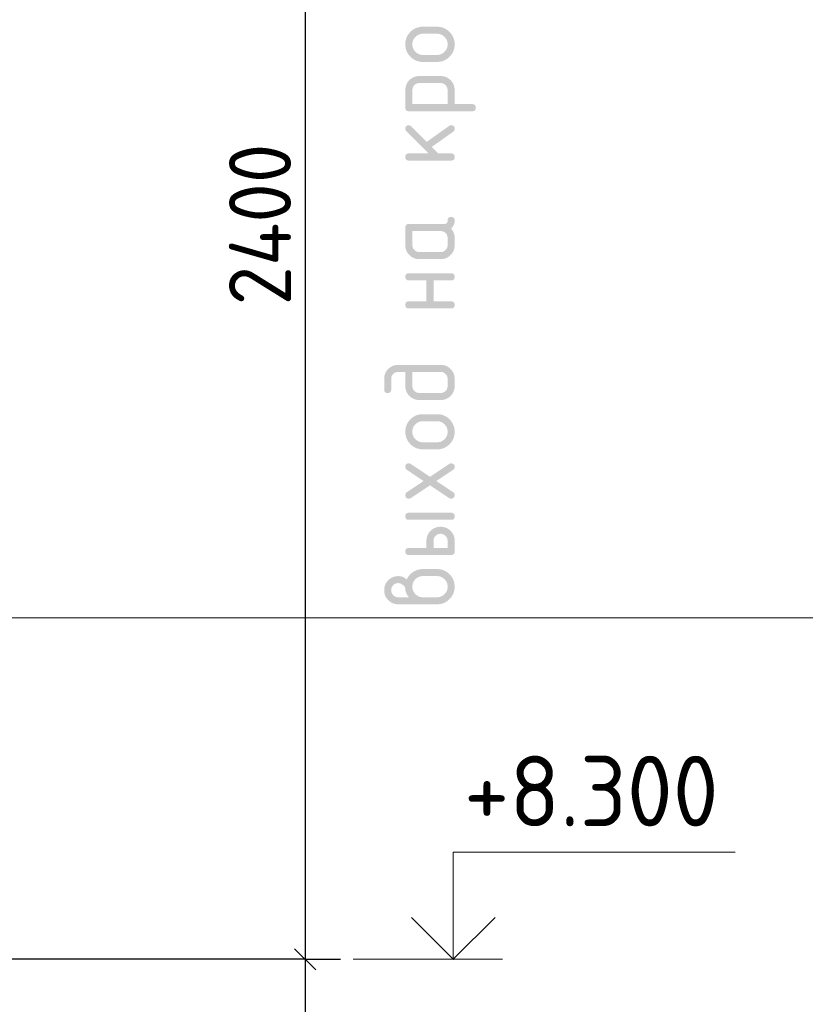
# Model space of a CAD drawing. Header units: millimetres. Extents: x 0 to 50400, y -12 to 35652.
# Tile 7 of 21: x 10174 to 13518, y 21953 to 26144. Entities that reach past the tile are written whole.
import ezdxf

# ---------------------------------------------------------------- set-up
doc = ezdxf.new("R2010")
doc.units = ezdxf.units.MM
doc.layers.add('Standard', color=7, linetype='Continuous', lineweight=25)
doc.layers.add('Заголовок чертежа', color=7, linetype='Continuous', lineweight=25)
doc.styles.add('ISOCPEUR', font='txt')

msp = doc.modelspace()

# ---------------------------------------------------------------- hatches: boundary and pattern name
at = {"layer": 'Заголовок чертежа', "linetype": 'Continuous', "lineweight": 25, "transparency": 33554687}
h = msp.add_hatch(color=7, dxfattribs=at)
h.paths.add_polyline_path([(11950.6, 25964.4), (11890.7, 25964.4), (11886.8, 25964.4), (11883, 25964.7), (11879.3, 25965.1), (11875.7, 25965.8), (11872.1, 25966.4), (11868.6, 25967.5), (11865.2, 25968.5), (11861.9, 25969.9), (11858.5, 25971.2), (11855.4, 25972.9), (11852.2, 25974.6), (11849.2, 25976.7), (11846.1, 25978.7), (11843.3, 25981.1), (11840.4, 25983.5), (11837.6, 25986.3), (11834.9, 25989), (11832.5, 25991.9), (11830.1, 25994.8), (11828.1, 25997.8), (11826, 26000.8), (11824.3, 26004), (11822.6, 26007.2), (11821.2, 26010.5), (11819.8, 26013.8), (11818.8, 26017.2), (11817.8, 26020.7), (11817.1, 26024.3), (11816.4, 26027.9), (11816.1, 26031.6), (11815.7, 26035.4), (11815.7, 26039.2), (11815.7, 26043.2), (11816.1, 26047), (11816.4, 26050.8), (11817.1, 26054.4), (11817.8, 26058), (11818.8, 26061.5), (11819.8, 26065), (11821.2, 26068.3), (11822.5, 26071.6), (11824.2, 26074.8), (11825.9, 26078), (11827.9, 26081), (11830, 26084), (11832.3, 26086.9), (11834.7, 26089.7), (11837.4, 26092.4), (11840.1, 26095.1), (11843, 26097.5), (11845.9, 26099.9), (11848.9, 26101.9), (11851.9, 26103.9), (11855.1, 26105.6), (11858.2, 26107.3), (11861.6, 26108.7), (11864.9, 26110), (11868.4, 26111.1), (11871.9, 26112.1), (11875.5, 26112.8), (11879.1, 26113.4), (11882.9, 26113.8), (11886.7, 26114.1), (11890.7, 26114.1), (11950.6, 26114.1), (11954.5, 26114.1), (11958.3, 26113.8), (11962, 26113.4), (11965.6, 26112.7), (11969.2, 26112), (11972.7, 26111), (11976.1, 26110), (11979.4, 26108.6), (11982.8, 26107.3), (11985.9, 26105.6), (11989.1, 26103.8), (11992.1, 26101.8), (11995.1, 26099.7), (11998, 26097.3), (12000.9, 26095), (12003.6, 26092.2), (12006.4, 26089.5), (12008.8, 26086.6), (12011.2, 26083.7), (12013.2, 26080.7), (12015.3, 26077.7), (12017, 26074.5), (12018.7, 26071.3), (12020.1, 26068), (12021.5, 26064.7), (12022.5, 26061.3), (12023.5, 26057.8), (12024.2, 26054.2), (12024.9, 26050.6), (12025.2, 26046.9), (12025.6, 26043.1), (12025.6, 26039.2), (12025.6, 26035.4), (12025.2, 26031.6), (12024.9, 26027.9), (12024.2, 26024.3), (12023.5, 26020.7), (12022.5, 26017.2), (12021.5, 26013.8), (12020.1, 26010.5), (12018.7, 26007.2), (12017, 26004), (12015.3, 26000.8), (12013.2, 25997.8), (12011.2, 25994.8), (12008.8, 25991.9), (12006.4, 25989), (12003.6, 25986.3), (12000.9, 25983.5), (11998, 25981.1), (11995.1, 25978.7), (11992.1, 25976.7), (11989.1, 25974.6), (11985.9, 25972.9), (11982.8, 25971.2), (11979.4, 25969.9), (11976.1, 25968.5), (11972.7, 25967.5), (11969.2, 25966.4), (11965.6, 25965.8), (11962, 25965.1), (11958.3, 25964.7), (11954.5, 25964.4)], flags=16)
h.paths.add_polyline_path([(11950.5, 26084.1), (11890.5, 26084.1), (11885.9, 26084.1), (11881.6, 26083.2), (11877.3, 26082.4), (11873.3, 26080.8), (11869.3, 26079.1), (11865.7, 26076.7), (11862, 26074.2), (11858.7, 26070.9), (11855.4, 26067.6), (11853, 26064), (11850.5, 26060.4), (11848.9, 26056.5), (11847.2, 26052.5), (11846.4, 26048.2), (11845.6, 26043.9), (11845.6, 26039.2), (11845.6, 26034.6), (11846.4, 26030.3), (11847.2, 26026), (11848.9, 26022.1), (11850.5, 26018.1), (11853, 26014.5), (11855.4, 26010.8), (11858.7, 26007.6), (11862, 26004.3), (11865.7, 26001.8), (11869.3, 25999.4), (11873.3, 25997.7), (11877.3, 25996.1), (11881.6, 25995.3), (11885.9, 25994.4), (11890.5, 25994.4), (11950.5, 25994.4), (11955.2, 25994.4), (11959.6, 25995.3), (11963.9, 25996.1), (11967.9, 25997.7), (11971.9, 25999.3), (11975.6, 26001.8), (11979.2, 26004.2), (11982.4, 26007.5), (11985.7, 26010.7), (11988.2, 26014.3), (11990.6, 26017.9), (11992.2, 26021.9), (11993.9, 26025.9), (11994.7, 26030.2), (11995.5, 26034.6), (11995.5, 26039.2), (11995.5, 26043.9), (11994.7, 26048.2), (11993.9, 26052.5), (11992.2, 26056.5), (11990.6, 26060.4), (11988.1, 26064), (11985.6, 26067.6), (11982.3, 26070.9), (11979, 26074.2), (11975.4, 26076.7), (11971.8, 26079.1), (11967.8, 26080.8), (11963.8, 26082.4), (11959.5, 26083.2), (11955.2, 26084.1)])
h = msp.add_hatch(color=7, dxfattribs=at)
h.paths.add_polyline_path([(11830.7, 25754.6), (11828.8, 25754.6), (11827.2, 25754.8), (11825.6, 25755), (11824.2, 25755.5), (11822.8, 25756), (11821.6, 25756.7), (11820.4, 25757.4), (11819.5, 25758.3), (11818.5, 25759.2), (11817.8, 25760.4), (11817.1, 25761.6), (11816.7, 25763), (11816.2, 25764.4), (11816, 25766), (11815.7, 25767.7), (11815.7, 25769.5), (11815.7, 25844.4), (11815.7, 25847.5), (11816, 25850.6), (11816.3, 25853.6), (11816.8, 25856.5), (11817.4, 25859.4), (11818.2, 25862.2), (11819, 25865), (11820.1, 25867.6), (11821.2, 25870.3), (11822.5, 25872.8), (11823.9, 25875.3), (11825.5, 25877.8), (11827.1, 25880.2), (11829, 25882.5), (11830.9, 25884.8), (11833.1, 25886.9), (11835.3, 25889.1), (11837.6, 25891), (11839.9, 25892.9), (11842.3, 25894.5), (11844.7, 25896.1), (11847.2, 25897.5), (11849.8, 25898.9), (11852.4, 25899.9), (11855.1, 25901), (11857.9, 25901.8), (11860.7, 25902.6), (11863.6, 25903.2), (11866.5, 25903.7), (11869.5, 25904), (11872.5, 25904.3), (11875.7, 25904.3), (11965.6, 25904.3), (11968.7, 25904.3), (11971.7, 25904), (11974.7, 25903.7), (11977.6, 25903.2), (11980.5, 25902.6), (11983.3, 25901.8), (11986.1, 25901), (11988.7, 25899.9), (11991.4, 25898.9), (11993.9, 25897.5), (11996.4, 25896.2), (11998.9, 25894.5), (12001.3, 25892.9), (12003.6, 25891), (12005.9, 25889.1), (12008.1, 25886.9), (12010.3, 25884.8), (12012.2, 25882.5), (12014.1, 25880.2), (12015.7, 25877.8), (12017.4, 25875.4), (12018.7, 25872.8), (12020.1, 25870.3), (12021.2, 25867.6), (12022.3, 25865), (12023.1, 25862.2), (12023.9, 25859.4), (12024.5, 25856.5), (12025, 25853.6), (12025.3, 25850.6), (12025.6, 25847.6), (12025.6, 25844.4), (12025.6, 25784.6), (12100.5, 25784.6), (12102.3, 25784.6), (12104, 25784.4), (12105.6, 25784.1), (12107, 25783.7), (12108.4, 25783.2), (12109.6, 25782.5), (12110.8, 25781.8), (12111.7, 25780.8), (12112.6, 25779.9), (12113.3, 25778.7), (12114, 25777.6), (12114.5, 25776.2), (12115, 25774.7), (12115.2, 25773.1), (12115.5, 25771.5), (12115.5, 25769.6), (12115.5, 25767.7), (12115.2, 25766.1), (12115, 25764.4), (12114.5, 25763), (12114, 25761.6), (12113.3, 25760.4), (12112.6, 25759.2), (12111.7, 25758.3), (12110.8, 25757.4), (12109.6, 25756.7), (12108.4, 25756), (12107, 25755.5), (12105.6, 25755), (12104, 25754.8), (12102.3, 25754.6), (12100.5, 25754.6)], flags=16)
h.paths.add_polyline_path([(11845.8, 25784.6), (11995.5, 25784.6), (11995.5, 25844.3), (11995.5, 25847.5), (11995, 25850.3), (11994.4, 25853.2), (11993.3, 25855.9), (11992.2, 25858.5), (11990.6, 25860.9), (11989, 25863.3), (11986.8, 25865.5), (11984.6, 25867.7), (11982.2, 25869.3), (11979.8, 25871), (11977.1, 25872), (11974.5, 25873.1), (11971.6, 25873.7), (11968.7, 25874.2), (11965.6, 25874.2), (11875.7, 25874.2), (11872.6, 25874.2), (11869.6, 25873.7), (11866.7, 25873.1), (11864, 25872.1), (11861.4, 25871), (11859, 25869.4), (11856.6, 25867.8), (11854.4, 25865.6), (11852.2, 25863.5), (11850.6, 25861.1), (11849, 25858.7), (11847.9, 25856), (11846.9, 25853.3), (11846.3, 25850.4), (11845.8, 25847.5), (11845.8, 25844.3)])
for points in [[(11914.3, 25574.8), (11820.1, 25669.1), (11819, 25670.1), (11818.2, 25671.4), (11817.4, 25672.6), (11816.8, 25673.9), (11816.3, 25675.2), (11816, 25676.7), (11815.7, 25678.2), (11815.7, 25679.7), (11815.7, 25681.6), (11816, 25683.3), (11816.2, 25684.9), (11816.7, 25686.3), (11817.1, 25687.7), (11817.8, 25688.9), (11818.5, 25690.1), (11819.5, 25691), (11820.4, 25691.9), (11821.6, 25692.6), (11822.8, 25693.3), (11824.2, 25693.8), (11825.6, 25694.3), (11827.2, 25694.5), (11828.8, 25694.7), (11830.7, 25694.7), (11832.2, 25694.7), (11833.6, 25694.5), (11835, 25694.2), (11836.3, 25693.6), (11837.6, 25693), (11838.8, 25692.2), (11840, 25691.3), (11841.2, 25690.2), (11907, 25624.3), (12001.9, 25691.8), (12004, 25693.3), (12006.2, 25694), (12008.4, 25694.7), (12010.8, 25694.7), (12012.6, 25694.7), (12014.3, 25694.5), (12015.9, 25694.3), (12017.3, 25693.8), (12018.6, 25693.3), (12019.8, 25692.6), (12021, 25691.9), (12021.9, 25691), (12022.8, 25690.1), (12023.5, 25688.9), (12024.2, 25687.7), (12024.6, 25686.3), (12025.1, 25684.9), (12025.3, 25683.3), (12025.6, 25681.6), (12025.6, 25679.7), (12025.6, 25677.8), (12025.2, 25676), (12024.8, 25674.2), (12024, 25672.6), (12023.2, 25671.1), (12022, 25669.7), (12020.8, 25668.4), (12019.2, 25667.2), (11928.6, 25602.7), (11956.5, 25574.8), (12010.6, 25574.8), (12012.4, 25574.8), (12014.1, 25574.5), (12015.7, 25574.3), (12017.1, 25573.8), (12018.5, 25573.4), (12019.7, 25572.7), (12020.9, 25572), (12021.8, 25571), (12022.8, 25570.1), (12023.5, 25568.9), (12024.2, 25567.7), (12024.6, 25566.3), (12025.1, 25564.9), (12025.3, 25563.3), (12025.6, 25561.6), (12025.6, 25559.7), (12025.6, 25557.9), (12025.3, 25556.2), (12025.1, 25554.6), (12024.6, 25553.2), (12024.2, 25551.8), (12023.5, 25550.6), (12022.8, 25549.4), (12021.8, 25548.5), (12020.9, 25547.5), (12019.7, 25546.8), (12018.5, 25546.1), (12017.1, 25545.7), (12015.7, 25545.2), (12014.1, 25545), (12012.5, 25544.7), (12010.6, 25544.7), (11830.7, 25544.7), (11828.8, 25544.7), (11827.2, 25545), (11825.6, 25545.2), (11824.2, 25545.7), (11822.8, 25546.1), (11821.6, 25546.8), (11820.4, 25547.5), (11819.5, 25548.5), (11818.5, 25549.4), (11817.8, 25550.6), (11817.1, 25551.8), (11816.7, 25553.2), (11816.2, 25554.6), (11816, 25556.2), (11815.7, 25557.9), (11815.7, 25559.7), (11815.7, 25561.6), (11816, 25563.3), (11816.2, 25564.9), (11816.7, 25566.3), (11817.1, 25567.7), (11817.8, 25568.9), (11818.5, 25570.1), (11819.5, 25571), (11820.4, 25572), (11821.6, 25572.7), (11822.8, 25573.4), (11824.2, 25573.8), (11825.6, 25574.3), (11827.2, 25574.5), (11828.8, 25574.8), (11830.7, 25574.8)], [(11935.7, 24945), (12010.6, 24945), (12012.5, 24945), (12014.1, 24944.8), (12015.7, 24944.5), (12017.1, 24944.1), (12018.5, 24943.6), (12019.7, 24942.9), (12020.9, 24942.2), (12021.8, 24941.2), (12022.8, 24940.3), (12023.5, 24939.1), (12024.2, 24937.9), (12024.6, 24936.5), (12025.1, 24935.1), (12025.3, 24933.5), (12025.6, 24931.8), (12025.6, 24930), (12025.6, 24928.1), (12025.3, 24926.4), (12025.1, 24924.8), (12024.6, 24923.4), (12024.2, 24922), (12023.5, 24920.8), (12022.8, 24919.6), (12021.8, 24918.7), (12020.9, 24917.8), (12019.7, 24917.1), (12018.5, 24916.3), (12017.1, 24915.9), (12015.7, 24915.4), (12014.1, 24915.2), (12012.5, 24914.9), (12010.6, 24914.9), (11830.7, 24914.9), (11828.8, 24914.9), (11827.2, 24915.2), (11825.6, 24915.4), (11824.2, 24915.9), (11822.8, 24916.3), (11821.6, 24917.1), (11820.4, 24917.8), (11819.5, 24918.7), (11818.5, 24919.6), (11817.8, 24920.8), (11817.1, 24922), (11816.7, 24923.4), (11816.2, 24924.8), (11816, 24926.4), (11815.7, 24928.1), (11815.7, 24930), (11815.7, 24931.8), (11816, 24933.5), (11816.2, 24935.1), (11816.7, 24936.5), (11817.1, 24937.9), (11817.8, 24939.1), (11818.5, 24940.3), (11819.5, 24941.2), (11820.4, 24942.2), (11821.6, 24942.9), (11822.8, 24943.6), (11824.2, 24944.1), (11825.6, 24944.5), (11827.2, 24944.8), (11828.8, 24945), (11830.7, 24945), (11905.6, 24945), (11905.6, 25034.6), (11830.7, 25034.6), (11828.8, 25034.6), (11827.2, 25034.8), (11825.6, 25035.1), (11824.2, 25035.5), (11822.8, 25036), (11821.6, 25036.7), (11820.4, 25037.4), (11819.5, 25038.4), (11818.5, 25039.3), (11817.8, 25040.5), (11817.1, 25041.7), (11816.7, 25043.1), (11816.2, 25044.5), (11816, 25046.1), (11815.7, 25047.8), (11815.7, 25049.6), (11815.7, 25051.5), (11816, 25053.2), (11816.2, 25054.8), (11816.7, 25056.2), (11817.1, 25057.6), (11817.8, 25058.8), (11818.5, 25060), (11819.5, 25060.9), (11820.4, 25061.9), (11821.6, 25062.6), (11822.8, 25063.3), (11824.2, 25063.7), (11825.6, 25064.2), (11827.2, 25064.4), (11828.8, 25064.7), (11830.7, 25064.7), (12010.6, 25064.7), (12012.5, 25064.7), (12014.1, 25064.4), (12015.7, 25064.2), (12017.1, 25063.7), (12018.5, 25063.3), (12019.7, 25062.6), (12020.9, 25061.9), (12021.8, 25060.9), (12022.8, 25060), (12023.5, 25058.8), (12024.2, 25057.6), (12024.6, 25056.2), (12025.1, 25054.8), (12025.3, 25053.2), (12025.6, 25051.5), (12025.6, 25049.6), (12025.6, 25047.8), (12025.3, 25046.1), (12025.1, 25044.5), (12024.6, 25043.1), (12024.2, 25041.7), (12023.5, 25040.5), (12022.8, 25039.3), (12021.8, 25038.4), (12020.9, 25037.4), (12019.7, 25036.7), (12018.5, 25036), (12017.1, 25035.5), (12015.7, 25035.1), (12014.1, 25034.8), (12012.5, 25034.6), (12010.6, 25034.6), (11935.7, 25034.6)], [(11920.6, 24198.5), (12002.2, 24252.8), (12004.1, 24254), (12006.2, 24254.6), (12008.3, 24255.3), (12010.6, 24255.3), (12012.5, 24255.3), (12014.1, 24255), (12015.7, 24254.8), (12017.1, 24254.3), (12018.5, 24253.9), (12019.7, 24253.2), (12020.9, 24252.5), (12021.8, 24251.5), (12022.8, 24250.6), (12023.5, 24249.4), (12024.2, 24248.3), (12024.6, 24246.8), (12025.1, 24245.4), (12025.3, 24243.8), (12025.6, 24242.2), (12025.6, 24240.3), (12025.6, 24238.2), (12025.2, 24236.4), (12024.7, 24234.6), (12023.9, 24233.1), (12023.1, 24231.5), (12021.9, 24230.2), (12020.6, 24228.9), (12019, 24227.8), (11947.7, 24180.3), (12019, 24132.8), (12020.6, 24131.7), (12021.9, 24130.4), (12023.1, 24129.1), (12023.9, 24127.5), (12024.7, 24126), (12025.2, 24124.2), (12025.6, 24122.4), (12025.6, 24120.3), (12025.6, 24118.8), (12025.3, 24117.4), (12025, 24115.9), (12024.5, 24114.6), (12023.9, 24113.3), (12023.1, 24112.1), (12022.2, 24110.9), (12021.1, 24109.7), (12020, 24108.6), (12018.8, 24107.8), (12017.6, 24107), (12016.3, 24106.4), (12015, 24105.9), (12013.5, 24105.6), (12012.1, 24105.3), (12010.6, 24105.3), (12008.3, 24105.3), (12006.2, 24105.9), (12004.1, 24106.6), (12002.2, 24107.8), (11920.6, 24162.1), (11839.1, 24107.8), (11837.2, 24106.6), (11835.1, 24105.9), (11833, 24105.3), (11830.7, 24105.3), (11828.8, 24105.3), (11827.2, 24105.6), (11825.6, 24105.8), (11824.2, 24106.3), (11822.8, 24106.7), (11821.6, 24107.4), (11820.4, 24108.1), (11819.5, 24109.1), (11818.5, 24110), (11817.8, 24111.2), (11817.1, 24112.3), (11816.7, 24113.8), (11816.2, 24115.2), (11816, 24116.8), (11815.7, 24118.4), (11815.7, 24120.3), (11815.7, 24122.4), (11816.1, 24124.2), (11816.6, 24126), (11817.4, 24127.5), (11818.2, 24129.1), (11819.4, 24130.4), (11820.7, 24131.7), (11822.3, 24132.8), (11893.4, 24180.3), (11822.3, 24227.8), (11820.7, 24228.9), (11819.4, 24230.2), (11818.2, 24231.5), (11817.4, 24233.1), (11816.6, 24234.6), (11816.1, 24236.4), (11815.7, 24238.2), (11815.7, 24240.3), (11815.7, 24242.2), (11816, 24243.8), (11816.2, 24245.4), (11816.6, 24246.8), (11817.1, 24248.3), (11817.8, 24249.4), (11818.5, 24250.6), (11819.4, 24251.5), (11820.3, 24252.5), (11821.5, 24253.2), (11822.7, 24253.9), (11824, 24254.3), (11825.4, 24254.8), (11827, 24255), (11828.6, 24255.3), (11830.5, 24255.3), (11832.9, 24255.3), (11835, 24254.6), (11837.2, 24254), (11839.1, 24252.8)]]:
    msp.add_hatch(color=7, dxfattribs=at).paths.add_polyline_path(points, flags=16)
h = msp.add_hatch(color=7, dxfattribs=at)
h.paths.add_polyline_path([(11845.8, 25244.4), (11845.8, 25184.7), (11845.8, 25181.6), (11846.3, 25178.7), (11846.9, 25175.8), (11848, 25173.2), (11849.1, 25170.5), (11850.7, 25168.1), (11852.3, 25165.7), (11854.5, 25163.5), (11856.7, 25161.4), (11859.1, 25159.7), (11861.5, 25158.1), (11864.2, 25157), (11866.8, 25155.9), (11869.7, 25155.4), (11872.6, 25154.8), (11875.7, 25154.8), (11965.6, 25154.8), (11968.6, 25154.8), (11971.5, 25155.4), (11974.3, 25155.9), (11977, 25157), (11979.6, 25158.1), (11982, 25159.8), (11984.5, 25161.5), (11986.7, 25163.7), (11988.9, 25165.9), (11990.5, 25168.3), (11992.2, 25170.7), (11993.3, 25173.3), (11994.4, 25176), (11995, 25178.8), (11995.5, 25181.6), (11995.5, 25184.7), (11995.5, 25214.6), (11995.5, 25217.7), (11995, 25220.6), (11994.4, 25223.4), (11993.3, 25226.1), (11992.2, 25228.7), (11990.6, 25231.1), (11989, 25233.6), (11986.8, 25235.7), (11984.6, 25237.9), (11982.2, 25239.5), (11979.8, 25241.2), (11977.1, 25242.3), (11974.5, 25243.4), (11971.6, 25243.9), (11968.7, 25244.4), (11965.6, 25244.4)])
h.paths.add_polyline_path([(12010.6, 25304.5), (12012.5, 25304.5), (12014.1, 25304.3), (12015.7, 25304), (12017.1, 25303.5), (12018.5, 25303.1), (12019.7, 25302.4), (12020.9, 25301.7), (12021.8, 25300.7), (12022.8, 25299.8), (12023.5, 25298.6), (12024.2, 25297.5), (12024.6, 25296), (12025.1, 25294.6), (12025.3, 25293), (12025.6, 25291.4), (12025.6, 25289.5), (12025.6, 25284.3), (12024.6, 25279.5), (12023.6, 25274.8), (12021.6, 25270.5), (12019.6, 25266.2), (12016.6, 25262.4), (12013.6, 25258.6), (12009.7, 25255.2), (12013.6, 25251.1), (12016.6, 25246.5), (12019.6, 25241.9), (12021.6, 25236.8), (12023.6, 25231.7), (12024.6, 25226.2), (12025.6, 25220.6), (12025.6, 25214.6), (12025.6, 25184.7), (12025.6, 25181.5), (12025.3, 25178.5), (12025, 25175.5), (12024.5, 25172.6), (12023.9, 25169.7), (12023.1, 25166.9), (12022.3, 25164.1), (12021.2, 25161.4), (12020.1, 25158.8), (12018.8, 25156.3), (12017.4, 25153.7), (12015.8, 25151.3), (12014.2, 25148.9), (12012.3, 25146.6), (12010.4, 25144.3), (12008.2, 25142.1), (12006, 25140), (12003.7, 25138.1), (12001.4, 25136.2), (11999, 25134.5), (11996.6, 25132.9), (11994.1, 25131.6), (11991.5, 25130.2), (11988.9, 25129.1), (11986.2, 25128), (11983.4, 25127.2), (11980.6, 25126.4), (11977.7, 25125.9), (11974.8, 25125.3), (11971.8, 25125), (11968.8, 25124.8), (11965.6, 25124.8), (11875.7, 25124.8), (11872.5, 25124.8), (11869.5, 25125), (11866.5, 25125.3), (11863.6, 25125.9), (11860.7, 25126.4), (11857.9, 25127.2), (11855.1, 25128), (11852.4, 25129.1), (11849.8, 25130.2), (11847.2, 25131.6), (11844.7, 25132.9), (11842.3, 25134.5), (11839.9, 25136.2), (11837.6, 25138.1), (11835.3, 25140), (11833.1, 25142.1), (11830.9, 25144.3), (11829, 25146.6), (11827.1, 25148.9), (11825.5, 25151.3), (11823.9, 25153.7), (11822.5, 25156.3), (11821.2, 25158.8), (11820.1, 25161.4), (11819, 25164.1), (11818.2, 25166.9), (11817.4, 25169.7), (11816.8, 25172.6), (11816.3, 25175.5), (11816, 25178.5), (11815.7, 25181.5), (11815.7, 25184.7), (11815.7, 25259.5), (11815.7, 25261.4), (11816, 25263), (11816.2, 25264.7), (11816.7, 25266.1), (11817.1, 25267.5), (11817.8, 25268.6), (11818.5, 25269.8), (11819.5, 25270.8), (11820.4, 25271.7), (11821.6, 25272.4), (11822.8, 25273.1), (11824.2, 25273.6), (11825.6, 25274), (11827.2, 25274.3), (11828.8, 25274.5), (11830.7, 25274.5), (11980.6, 25274.5), (11982.5, 25274.5), (11984.1, 25274.7), (11985.8, 25275), (11987.2, 25275.4), (11988.6, 25275.9), (11989.7, 25276.6), (11990.9, 25277.3), (11991.8, 25278.2), (11992.8, 25279.2), (11993.5, 25280.4), (11994.2, 25281.5), (11994.7, 25282.9), (11995.1, 25284.3), (11995.4, 25286), (11995.6, 25287.6), (11995.6, 25289.5), (11995.6, 25291.4), (11995.8, 25293), (11996.1, 25294.6), (11996.5, 25296), (11997, 25297.5), (11997.7, 25298.6), (11998.4, 25299.8), (11999.3, 25300.7), (12000.3, 25301.7), (12001.4, 25302.4), (12002.6, 25303.1), (12004, 25303.5), (12005.4, 25304), (12007.1, 25304.3), (12008.7, 25304.5)], flags=16)
h = msp.add_hatch(color=7, dxfattribs=at)
h.paths.add_polyline_path([(11785.6, 24674.8), (11965.6, 24674.8), (11968.7, 24674.8), (11971.7, 24674.5), (11974.8, 24674.2), (11977.7, 24673.7), (11980.6, 24673.1), (11983.4, 24672.3), (11986.2, 24671.5), (11988.8, 24670.4), (11991.5, 24669.3), (11994, 24667.9), (11996.6, 24666.6), (11999, 24665), (12001.4, 24663.3), (12003.7, 24661.4), (12006, 24659.5), (12008.2, 24657.3), (12010.3, 24655.1), (12012.2, 24652.8), (12014.2, 24650.5), (12015.8, 24648.1), (12017.4, 24645.7), (12018.8, 24643.2), (12020.1, 24640.6), (12021.2, 24638), (12022.3, 24635.3), (12023.1, 24632.5), (12023.9, 24629.8), (12024.5, 24626.9), (12025, 24624), (12025.3, 24621), (12025.6, 24618), (12025.6, 24614.9), (12025.6, 24584.9), (12025.6, 24581.8), (12025.3, 24578.8), (12025, 24575.7), (12024.5, 24572.8), (12023.9, 24569.9), (12023.1, 24567.2), (12022.3, 24564.4), (12021.2, 24561.7), (12020.1, 24559.1), (12018.7, 24556.5), (12017.4, 24554), (12015.7, 24551.6), (12014.1, 24549.2), (12012.2, 24546.9), (12010.3, 24544.6), (12008.1, 24542.4), (12005.9, 24540.2), (12003.6, 24538.3), (12001.3, 24536.4), (11998.9, 24534.8), (11996.4, 24533.2), (11993.9, 24531.8), (11991.4, 24530.5), (11988.7, 24529.4), (11986.1, 24528.3), (11983.3, 24527.5), (11980.5, 24526.7), (11977.6, 24526.1), (11974.7, 24525.6), (11971.7, 24525.3), (11968.7, 24525.1), (11965.6, 24525.1), (11875.7, 24525.1), (11872.5, 24525.1), (11869.5, 24525.3), (11866.5, 24525.6), (11863.6, 24526.1), (11860.7, 24526.7), (11857.9, 24527.5), (11855.1, 24528.3), (11852.4, 24529.4), (11849.8, 24530.5), (11847.2, 24531.9), (11844.7, 24533.2), (11842.3, 24534.9), (11839.9, 24536.5), (11837.6, 24538.4), (11835.3, 24540.3), (11833.1, 24542.5), (11830.9, 24544.7), (11829, 24547), (11827.1, 24549.3), (11825.5, 24551.7), (11823.9, 24554.1), (11822.5, 24556.6), (11821.2, 24559.2), (11820.1, 24561.8), (11819, 24564.5), (11818.2, 24567.2), (11817.4, 24570), (11816.8, 24572.9), (11816.3, 24575.8), (11816, 24578.8), (11815.7, 24581.8), (11815.7, 24584.9), (11815.7, 24644.7), (11785.7, 24644.7), (11782.5, 24644.7), (11779.6, 24644.2), (11776.6, 24643.6), (11774, 24642.6), (11771.3, 24641.5), (11768.9, 24639.9), (11766.4, 24638.3), (11764.3, 24636.1), (11762.1, 24634), (11760.5, 24631.6), (11758.9, 24629.2), (11757.8, 24626.5), (11756.7, 24623.8), (11756.2, 24620.9), (11755.6, 24618), (11755.6, 24614.8), (11755.6, 24570), (11755.6, 24568.2), (11755.4, 24566.5), (11755.2, 24564.9), (11754.7, 24563.5), (11754.2, 24562.1), (11753.5, 24560.9), (11752.8, 24559.8), (11751.9, 24558.8), (11750.9, 24557.9), (11749.7, 24557.2), (11748.6, 24556.5), (11747.2, 24556), (11745.8, 24555.6), (11744.1, 24555.3), (11742.5, 24555.1), (11740.6, 24555.1), (11738.7, 24555.1), (11737.1, 24555.3), (11735.4, 24555.6), (11734, 24556), (11732.6, 24556.5), (11731.4, 24557.2), (11730.3, 24557.9), (11729.3, 24558.9), (11728.4, 24559.8), (11727.7, 24560.9), (11727, 24562.1), (11726.5, 24563.5), (11726, 24564.9), (11725.8, 24566.6), (11725.6, 24568.2), (11725.6, 24570.1), (11725.6, 24614.9), (11725.6, 24618.1), (11725.8, 24621.1), (11726.1, 24624.1), (11726.7, 24627), (11727.2, 24629.9), (11728, 24632.7), (11728.9, 24635.5), (11729.9, 24638.1), (11731, 24640.8), (11732.4, 24643.3), (11733.8, 24645.9), (11735.4, 24648.3), (11737, 24650.7), (11739, 24653), (11740.9, 24655.3), (11743.1, 24657.4), (11745.2, 24659.6), (11747.5, 24661.5), (11749.9, 24663.4), (11752.3, 24665), (11754.7, 24666.7), (11757.2, 24668), (11759.8, 24669.4), (11762.4, 24670.4), (11765.1, 24671.5), (11767.9, 24672.3), (11770.6, 24673.1), (11773.5, 24673.7), (11776.4, 24674.2), (11779.4, 24674.5), (11782.4, 24674.8)], flags=16)
h.paths.add_polyline_path([(11965.6, 24644.7), (11845.8, 24644.7), (11845.8, 24585), (11845.8, 24581.9), (11846.3, 24579), (11846.9, 24576.1), (11848, 24573.5), (11849.1, 24570.8), (11850.7, 24568.4), (11852.3, 24566), (11854.5, 24563.8), (11856.7, 24561.6), (11859.1, 24560), (11861.5, 24558.4), (11864.2, 24557.3), (11866.8, 24556.2), (11869.7, 24555.7), (11872.6, 24555.1), (11875.7, 24555.1), (11965.6, 24555.1), (11968.6, 24555.1), (11971.5, 24555.7), (11974.3, 24556.2), (11977, 24557.3), (11979.6, 24558.4), (11982, 24560.1), (11984.5, 24561.7), (11986.7, 24563.9), (11988.9, 24566.1), (11990.5, 24568.6), (11992.2, 24571), (11993.3, 24573.6), (11994.4, 24576.2), (11995, 24579.1), (11995.5, 24581.9), (11995.5, 24585), (11995.5, 24614.8), (11995.5, 24618), (11995, 24620.8), (11994.4, 24623.7), (11993.3, 24626.4), (11992.2, 24629), (11990.6, 24631.4), (11989, 24633.8), (11986.8, 24636), (11984.6, 24638.2), (11982.2, 24639.8), (11979.8, 24641.5), (11977.1, 24642.5), (11974.5, 24643.6), (11971.6, 24644.2), (11968.7, 24644.7)])
h = msp.add_hatch(color=7, dxfattribs=at)
h.paths.add_polyline_path([(11950.6, 24315.2), (11890.7, 24315.2), (11886.8, 24315.2), (11883, 24315.6), (11879.3, 24315.9), (11875.7, 24316.6), (11872.1, 24317.3), (11868.6, 24318.3), (11865.2, 24319.3), (11861.9, 24320.7), (11858.5, 24322.1), (11855.4, 24323.8), (11852.2, 24325.5), (11849.2, 24327.5), (11846.1, 24329.6), (11843.3, 24332), (11840.4, 24334.4), (11837.6, 24337.1), (11834.9, 24339.9), (11832.5, 24342.7), (11830.1, 24345.6), (11828.1, 24348.6), (11826, 24351.7), (11824.3, 24354.8), (11822.6, 24358), (11821.2, 24361.3), (11819.8, 24364.6), (11818.8, 24368.1), (11817.8, 24371.5), (11817.1, 24375.1), (11816.4, 24378.7), (11816.1, 24382.5), (11815.7, 24386.2), (11815.7, 24390.1), (11815.7, 24394), (11816.1, 24397.8), (11816.4, 24401.6), (11817.1, 24405.2), (11817.8, 24408.9), (11818.8, 24412.3), (11819.8, 24415.8), (11821.2, 24419.1), (11822.5, 24422.5), (11824.2, 24425.6), (11825.9, 24428.8), (11827.9, 24431.8), (11830, 24434.8), (11832.3, 24437.7), (11834.7, 24440.6), (11837.4, 24443.3), (11840.1, 24446), (11843, 24448.4), (11845.9, 24450.7), (11848.9, 24452.8), (11851.9, 24454.8), (11855.1, 24456.5), (11858.2, 24458.2), (11861.6, 24459.5), (11864.9, 24460.9), (11868.4, 24461.9), (11871.9, 24462.9), (11875.5, 24463.6), (11879.1, 24464.3), (11882.9, 24464.6), (11886.7, 24464.9), (11890.7, 24464.9), (11950.6, 24464.9), (11954.5, 24464.9), (11958.3, 24464.6), (11962, 24464.3), (11965.6, 24463.6), (11969.2, 24462.9), (11972.7, 24461.9), (11976.1, 24460.8), (11979.4, 24459.5), (11982.8, 24458.1), (11985.9, 24456.4), (11989.1, 24454.7), (11992.1, 24452.6), (11995.1, 24450.6), (11998, 24448.2), (12000.9, 24445.8), (12003.6, 24443), (12006.4, 24440.3), (12008.8, 24437.4), (12011.2, 24434.6), (12013.2, 24431.5), (12015.3, 24428.5), (12017, 24425.3), (12018.7, 24422.2), (12020.1, 24418.9), (12021.5, 24415.6), (12022.5, 24412.1), (12023.5, 24408.6), (12024.2, 24405), (12024.9, 24401.5), (12025.2, 24397.7), (12025.6, 24394), (12025.6, 24390.1), (12025.6, 24386.2), (12025.2, 24382.5), (12024.9, 24378.7), (12024.2, 24375.1), (12023.5, 24371.5), (12022.5, 24368.1), (12021.5, 24364.6), (12020.1, 24361.3), (12018.7, 24358), (12017, 24354.8), (12015.3, 24351.7), (12013.2, 24348.6), (12011.2, 24345.6), (12008.8, 24342.7), (12006.4, 24339.9), (12003.6, 24337.1), (12000.9, 24334.4), (11998, 24332), (11995.1, 24329.6), (11992.1, 24327.5), (11989.1, 24325.5), (11985.9, 24323.8), (11982.8, 24322.1), (11979.4, 24320.7), (11976.1, 24319.3), (11972.7, 24318.3), (11969.2, 24317.3), (11965.6, 24316.6), (11962, 24315.9), (11958.3, 24315.6), (11954.5, 24315.2)], flags=16)
h.paths.add_polyline_path([(11950.5, 24434.9), (11890.5, 24434.9), (11885.9, 24434.9), (11881.6, 24434.1), (11877.3, 24433.2), (11873.3, 24431.6), (11869.3, 24430), (11865.7, 24427.5), (11862, 24425), (11858.7, 24421.8), (11855.4, 24418.5), (11853, 24414.9), (11850.5, 24411.2), (11848.9, 24407.3), (11847.2, 24403.3), (11846.4, 24399), (11845.6, 24394.7), (11845.6, 24390.1), (11845.6, 24385.4), (11846.4, 24381.1), (11847.2, 24376.8), (11848.9, 24372.9), (11850.5, 24368.9), (11853, 24365.3), (11855.4, 24361.7), (11858.7, 24358.4), (11862, 24355.1), (11865.7, 24352.7), (11869.3, 24350.2), (11873.3, 24348.6), (11877.3, 24346.9), (11881.6, 24346.1), (11885.9, 24345.3), (11890.5, 24345.3), (11950.5, 24345.3), (11955.2, 24345.3), (11959.6, 24346.1), (11963.9, 24346.9), (11967.9, 24348.5), (11971.9, 24350.2), (11975.6, 24352.6), (11979.2, 24355), (11982.4, 24358.3), (11985.7, 24361.5), (11988.2, 24365.2), (11990.6, 24368.8), (11992.2, 24372.7), (11993.9, 24376.7), (11994.7, 24381), (11995.5, 24385.4), (11995.5, 24390.1), (11995.5, 24394.7), (11994.7, 24399), (11993.9, 24403.3), (11992.2, 24407.3), (11990.6, 24411.2), (11988.1, 24414.9), (11985.6, 24418.5), (11982.3, 24421.8), (11979, 24425), (11975.4, 24427.5), (11971.8, 24430), (11967.8, 24431.6), (11963.8, 24433.2), (11959.5, 24434.1), (11955.2, 24434.9)])
h = msp.add_hatch(color=7, dxfattribs=at)
h.paths.add_polyline_path([(11965.6, 23985.5), (11968.7, 23985.5), (11971.8, 23985.2), (11974.8, 23985), (11977.7, 23984.4), (11980.6, 23983.9), (11983.4, 23983.1), (11986.2, 23982.3), (11988.9, 23981.2), (11991.5, 23980.1), (11994.1, 23978.7), (11996.6, 23977.4), (11999, 23975.8), (12001.4, 23974.1), (12003.7, 23972.2), (12006, 23970.3), (12008.2, 23968.1), (12010.4, 23966), (12012.3, 23963.7), (12014.2, 23961.4), (12015.8, 23959), (12017.4, 23956.5), (12018.8, 23954), (12020.1, 23951.5), (12021.2, 23948.8), (12022.3, 23946.1), (12023.1, 23943.4), (12023.9, 23940.6), (12024.5, 23937.7), (12025, 23934.8), (12025.3, 23931.7), (12025.6, 23928.7), (12025.6, 23925.5), (12025.6, 23880.5), (12025.6, 23878.6), (12025.3, 23877), (12025.1, 23875.4), (12024.6, 23874), (12024.2, 23872.5), (12023.5, 23871.4), (12022.8, 23870.2), (12021.8, 23869.3), (12020.9, 23868.3), (12019.7, 23867.6), (12018.5, 23866.9), (12017.1, 23866.4), (12015.7, 23866), (12014.1, 23865.7), (12012.5, 23865.5), (12010.6, 23865.5), (11830.7, 23865.5), (11828.8, 23865.5), (11827.2, 23865.7), (11825.6, 23866), (11824.2, 23866.4), (11822.8, 23866.9), (11821.6, 23867.6), (11820.4, 23868.3), (11819.5, 23869.3), (11818.5, 23870.2), (11817.8, 23871.4), (11817.1, 23872.5), (11816.7, 23874), (11816.2, 23875.4), (11816, 23877), (11815.7, 23878.6), (11815.7, 23880.5), (11815.7, 23882.4), (11816, 23884.1), (11816.2, 23885.7), (11816.7, 23887.1), (11817.1, 23888.5), (11817.8, 23889.7), (11818.5, 23890.9), (11819.5, 23891.8), (11820.4, 23892.7), (11821.6, 23893.4), (11822.8, 23894.1), (11824.2, 23894.6), (11825.6, 23895.1), (11827.2, 23895.3), (11828.8, 23895.5), (11830.7, 23895.5), (11905.6, 23895.5), (11905.6, 23925.5), (11905.6, 23928.7), (11905.9, 23931.7), (11906.2, 23934.8), (11906.7, 23937.7), (11907.3, 23940.6), (11908.1, 23943.4), (11908.9, 23946.1), (11910, 23948.8), (11911, 23951.5), (11912.4, 23954), (11913.8, 23956.5), (11915.4, 23959), (11917, 23961.4), (11918.9, 23963.7), (11920.8, 23966), (11923, 23968.1), (11925.2, 23970.3), (11927.5, 23972.2), (11929.8, 23974.1), (11932.2, 23975.8), (11934.6, 23977.4), (11937.1, 23978.7), (11939.7, 23980.1), (11942.3, 23981.2), (11945, 23982.3), (11947.8, 23983.1), (11950.6, 23983.9), (11953.5, 23984.4), (11956.4, 23985), (11959.4, 23985.2), (11962.4, 23985.5)], flags=16)
h.paths.add_polyline_path([(11965.6, 23955.5), (11962.4, 23955.5), (11959.5, 23955), (11956.6, 23954.5), (11953.9, 23953.4), (11951.3, 23952.3), (11948.9, 23950.7), (11946.4, 23949.1), (11944.3, 23946.9), (11942.1, 23944.7), (11940.5, 23942.3), (11938.9, 23939.9), (11937.8, 23937.2), (11936.8, 23934.6), (11936.2, 23931.7), (11935.7, 23928.7), (11935.7, 23925.5), (11935.7, 23895.5), (11995.5, 23895.5), (11995.5, 23925.5), (11995.5, 23928.7), (11995, 23931.6), (11994.4, 23934.4), (11993.3, 23937.1), (11992.2, 23939.8), (11990.6, 23942.2), (11989, 23944.6), (11986.8, 23946.8), (11984.6, 23949), (11982.2, 23950.6), (11979.8, 23952.3), (11977.1, 23953.4), (11974.5, 23954.4), (11971.6, 23955), (11968.7, 23955.5)])
h.paths.add_polyline_path([(11830.7, 24015.2), (11828.8, 24015.2), (11827.2, 24015.5), (11825.6, 24015.7), (11824.2, 24016.2), (11822.8, 24016.6), (11821.6, 24017.3), (11820.4, 24018), (11819.5, 24019), (11818.5, 24019.9), (11817.8, 24021.1), (11817.1, 24022.3), (11816.7, 24023.7), (11816.2, 24025.1), (11816, 24026.7), (11815.7, 24028.4), (11815.7, 24030.2), (11815.7, 24032.1), (11816, 24033.8), (11816.2, 24035.4), (11816.7, 24036.8), (11817.1, 24038.2), (11817.8, 24039.4), (11818.5, 24040.6), (11819.5, 24041.5), (11820.4, 24042.5), (11821.6, 24043.2), (11822.8, 24043.9), (11824.2, 24044.3), (11825.6, 24044.8), (11827.2, 24045), (11828.8, 24045.3), (11830.7, 24045.3), (12010.6, 24045.3), (12012.5, 24045.3), (12014.1, 24045), (12015.7, 24044.8), (12017.1, 24044.3), (12018.5, 24043.9), (12019.7, 24043.2), (12020.9, 24042.5), (12021.8, 24041.5), (12022.8, 24040.6), (12023.5, 24039.4), (12024.2, 24038.2), (12024.6, 24036.8), (12025.1, 24035.4), (12025.3, 24033.8), (12025.6, 24032.1), (12025.6, 24030.2), (12025.6, 24028.4), (12025.3, 24026.7), (12025.1, 24025.1), (12024.6, 24023.7), (12024.2, 24022.3), (12023.5, 24021.1), (12022.8, 24019.9), (12021.8, 24019), (12020.9, 24018), (12019.7, 24017.3), (12018.5, 24016.6), (12017.1, 24016.2), (12015.7, 24015.7), (12014.1, 24015.5), (12012.5, 24015.2), (12010.6, 24015.2)], flags=16)
h = msp.add_hatch(color=7, dxfattribs=at)
h.paths.add_polyline_path([(11830.6, 23685.7), (11826.9, 23690.5), (11824.1, 23695.1), (11821.3, 23699.6), (11819.4, 23704), (11817.5, 23708.4), (11816.6, 23712.6), (11815.6, 23716.7), (11815.6, 23720.7), (11815.6, 23723), (11815, 23725.3), (11814.3, 23727.5), (11813, 23729.7), (11811.7, 23731.8), (11809.8, 23733.9), (11807.8, 23736), (11805.2, 23738), (11802.7, 23739.9), (11800.3, 23741.4), (11797.9, 23742.8), (11795.4, 23743.8), (11793, 23744.7), (11790.5, 23745.2), (11788.1, 23745.7), (11785.6, 23745.7), (11782.5, 23745.7), (11779.5, 23745.2), (11776.6, 23744.6), (11773.9, 23743.5), (11771.3, 23742.5), (11768.9, 23740.8), (11766.4, 23739.2), (11764.3, 23737.1), (11762.1, 23734.9), (11760.5, 23732.5), (11758.9, 23730.1), (11757.8, 23727.4), (11756.7, 23724.7), (11756.2, 23721.8), (11755.6, 23718.9), (11755.6, 23715.7), (11755.6, 23712.6), (11756.2, 23709.7), (11756.7, 23706.8), (11757.8, 23704.2), (11758.9, 23701.5), (11760.6, 23699.1), (11762.2, 23696.7), (11764.4, 23694.5), (11766.6, 23692.3), (11769, 23690.6), (11771.4, 23689), (11774.1, 23687.9), (11776.7, 23686.8), (11779.6, 23686.3), (11782.5, 23685.7), (11785.6, 23685.7)])
h.paths.add_polyline_path([(11821.7, 23760.5), (11823.9, 23765.6), (11826.7, 23770.3), (11829.5, 23774.9), (11832.9, 23779), (11836.3, 23783.1), (11840.4, 23786.6), (11844.5, 23790.2), (11849.2, 23793.3), (11853.9, 23796.3), (11858.9, 23798.6), (11863.8, 23800.8), (11869, 23802.4), (11874.1, 23803.9), (11879.5, 23804.6), (11884.9, 23805.4), (11890.6, 23805.4), (11950.6, 23805.4), (11954.5, 23805.4), (11958.3, 23805), (11962, 23804.7), (11965.6, 23804), (11969.3, 23803.3), (11972.7, 23802.3), (11976.2, 23801.3), (11979.5, 23799.9), (11982.9, 23798.5), (11986, 23796.8), (11989.2, 23795.1), (11992.2, 23793.1), (11995.3, 23791), (11998.1, 23788.6), (12001, 23786.2), (12003.7, 23783.5), (12006.5, 23780.8), (12008.9, 23777.9), (12011.2, 23775), (12013.3, 23772), (12015.3, 23769), (12017, 23765.8), (12018.8, 23762.6), (12020.1, 23759.3), (12021.5, 23756), (12022.5, 23752.5), (12023.5, 23749.1), (12024.2, 23745.5), (12024.9, 23741.9), (12025.2, 23738.2), (12025.6, 23734.4), (12025.6, 23730.5), (12025.6, 23726.6), (12025.2, 23722.8), (12024.9, 23719.1), (12024.2, 23715.5), (12023.5, 23711.9), (12022.5, 23708.4), (12021.5, 23704.9), (12020.1, 23701.6), (12018.7, 23698.3), (12017, 23695.1), (12015.3, 23692), (12013.2, 23688.9), (12011.2, 23685.9), (12008.8, 23683), (12006.4, 23680.2), (12003.6, 23677.4), (12000.9, 23674.7), (11998, 23672.3), (11995.1, 23670), (11992.1, 23667.9), (11989.1, 23665.9), (11985.9, 23664.2), (11982.7, 23662.5), (11979.4, 23661.1), (11976.1, 23659.8), (11972.6, 23658.7), (11969.2, 23657.7), (11965.6, 23657), (11962, 23656.4), (11958.2, 23656), (11954.5, 23655.7), (11950.6, 23655.7), (11785.6, 23655.7), (11782.4, 23655.7), (11779.4, 23655.9), (11776.3, 23656.2), (11773.4, 23656.8), (11770.5, 23657.3), (11767.7, 23658.1), (11765, 23658.9), (11762.3, 23660), (11759.6, 23661.1), (11757.1, 23662.5), (11754.6, 23663.8), (11752.1, 23665.5), (11749.7, 23667.1), (11747.4, 23669), (11745.1, 23670.9), (11742.9, 23673.1), (11740.8, 23675.3), (11738.9, 23677.6), (11737, 23679.9), (11735.3, 23682.3), (11733.7, 23684.7), (11732.4, 23687.3), (11731, 23689.8), (11729.9, 23692.4), (11728.8, 23695.1), (11728, 23697.9), (11727.2, 23700.6), (11726.7, 23703.5), (11726.1, 23706.4), (11725.8, 23709.4), (11725.6, 23712.4), (11725.6, 23715.5), (11725.6, 23718.6), (11725.8, 23721.7), (11726.1, 23724.7), (11726.7, 23727.6), (11727.2, 23730.5), (11728, 23733.3), (11728.9, 23736), (11729.9, 23738.7), (11731, 23741.4), (11732.4, 23743.9), (11733.8, 23746.4), (11735.4, 23748.8), (11737, 23751.3), (11739, 23753.5), (11740.9, 23755.8), (11743.1, 23758), (11745.2, 23760.2), (11747.5, 23762.1), (11749.9, 23764), (11752.3, 23765.6), (11754.7, 23767.2), (11757.2, 23768.6), (11759.8, 23769.9), (11762.4, 23771), (11765.1, 23772.1), (11767.9, 23772.9), (11770.6, 23773.7), (11773.5, 23774.3), (11776.4, 23774.8), (11779.4, 23775.1), (11782.4, 23775.3), (11785.6, 23775.3), (11791.2, 23775.3), (11796.3, 23774.4), (11801.4, 23773.5), (11806, 23771.6), (11810.5, 23769.8), (11814.4, 23767), (11818.3, 23764.2)], flags=16)
h.paths.add_polyline_path([(11950.5, 23775.3), (11890.5, 23775.3), (11885.9, 23775.3), (11881.6, 23774.5), (11877.3, 23773.7), (11873.3, 23772.1), (11869.3, 23770.4), (11865.7, 23768), (11862, 23765.6), (11858.7, 23762.3), (11855.4, 23759.1), (11853, 23755.5), (11850.5, 23751.8), (11848.9, 23747.9), (11847.2, 23743.9), (11846.4, 23739.6), (11845.6, 23735.2), (11845.6, 23730.5), (11845.6, 23725.8), (11846.4, 23721.5), (11847.2, 23717.2), (11848.9, 23713.2), (11850.5, 23709.2), (11853, 23705.6), (11855.4, 23702), (11858.7, 23698.7), (11862, 23695.5), (11865.7, 23693), (11869.3, 23690.6), (11873.3, 23689), (11877.3, 23687.3), (11881.6, 23686.5), (11885.9, 23685.7), (11890.5, 23685.7), (11950.5, 23685.7), (11955.2, 23685.7), (11959.6, 23686.5), (11963.9, 23687.3), (11967.9, 23689), (11971.9, 23690.6), (11975.6, 23693), (11979.2, 23695.5), (11982.4, 23698.7), (11985.7, 23702), (11988.2, 23705.6), (11990.6, 23709.2), (11992.2, 23713.2), (11993.9, 23717.2), (11994.7, 23721.5), (11995.5, 23725.8), (11995.5, 23730.5), (11995.5, 23735.2), (11994.7, 23739.6), (11993.9, 23743.9), (11992.2, 23747.9), (11990.6, 23751.8), (11988.1, 23755.5), (11985.6, 23759.1), (11982.3, 23762.3), (11979, 23765.6), (11975.4, 23768), (11971.8, 23770.4), (11967.8, 23772.1), (11963.8, 23773.7), (11959.5, 23774.5), (11955.2, 23775.3)])

# ---------------------------------------------------------------- linework, layer by layer
at = {"layer": 'Standard', "color": 7, "linetype": 'Continuous', "lineweight": -3, "transparency": 33554687}
for p, q in [((11389.1, 30277.5), (11389.1, 23597.4)), ((11389.1, 22144.5), (11239.1, 22144.5)), ((11389.1, 22144.5), (11539.1, 22144.5)), ((11389.1, 22144.5), (11389.1, 20944.5))]:
    msp.add_line(p, q, dxfattribs=at)
at = {"layer": 'Standard', "color": 7, "linetype": 'Continuous', "lineweight": 25, "transparency": 33554687}
msp.add_line((11344.1, 22189.5), (11434.1, 22099.5), dxfattribs=at)
at = {"layer": 'Standard', "color": 7, "linetype": 'Continuous', "lineweight": 13, "transparency": 33554687}
msp.add_line((11593.1, 22144.5), (12229.1, 22144.5), dxfattribs=at)
for points in [[(24221.6, 35176.2), (0, 35176.2), (0, 23597.4), (24221.6, 23597.4), (24221.6, 35176.2)], [(24221.6, 23597.4), (0, 23597.4), (0, 18344.3), (24221.6, 18344.3), (24221.6, 23597.4)], [(12019.9, 22144.5), (12019.9, 22600.5), (13219.9, 22600.5)]]:
    msp.add_lwpolyline(points, dxfattribs=at)
at = {"layer": 'Standard', "color": 7, "linetype": 'Continuous', "lineweight": -3, "transparency": 33554687}
for points in [[(11389.1, 23597.4), (11389.1, 23597.4), (11389.1, 22144.5)], [(11389.1, 22144.5), (11368.7, 22144.5), (11368.7, 22144.5), (11368.7, 22144.5), (11368.7, 22144.5), (11368.7, 22144.5), (11368.7, 22144.5), (9473, 22144.5)]]:
    msp.add_lwpolyline(points, dxfattribs=at)
at = {"layer": 'Standard', "color": 7, "linetype": 'Continuous', "lineweight": 35, "transparency": 33554687}
msp.add_lwpolyline([(11841.7, 22322.7), (12019.9, 22144.5), (12198.1, 22322.7)], dxfattribs=at)

# ---------------------------------------------------------------- texts
at = {"layer": 'Standard', "color": 7, "linetype": 'Continuous', "lineweight": 25, "transparency": 33554687, "insert": (11329.1, 24927.9), "char_height": 264, "width": 888.455, "attachment_point": 7, "rotation": 90, "style": 'ISOCPEUR'}
msp.add_mtext('\\W0.93;2400', dxfattribs=at)
at = {"layer": 'Standard', "color": 7, "linetype": 'Continuous', "lineweight": 25, "transparency": 33554687, "insert": (12064.9, 22710.5), "char_height": 300, "width": 1281.421, "attachment_point": 7, "style": 'ISOCPEUR'}
msp.add_mtext('\\W0.95;+8.300', dxfattribs=at)

doc.saveas('drawing.dxf')
